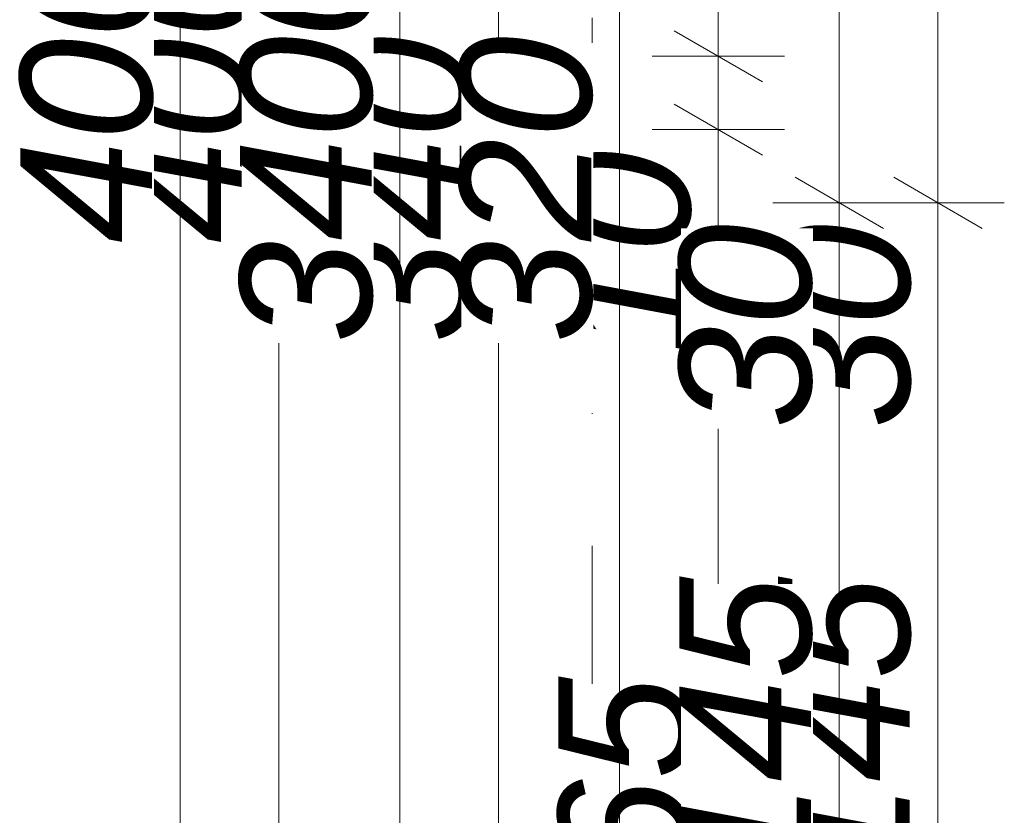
# Model space of a CAD drawing. Header units: centimetres. Extents: x -520 to 22173, y -1503 to 4054.
# Tile 7 of 82: x 760 to 895, y 1848 to 1957. Entities that reach past the tile are written whole.
import ezdxf
from ezdxf.enums import TextEntityAlignment as Align

# ---------------------------------------------------------------- set-up
doc = ezdxf.new("R2010")
doc.units = ezdxf.units.CM
doc.header["$LTSCALE"] = 0.1
doc.header["$MEASUREMENT"] = 0
doc.linetypes.add('Kropki i Kreski', pattern=[720, 360, -180, 0, -180])
doc.linetypes.add('Wipeout_Contour', pattern=[1000, 0, -1000])
doc.layers.add('4_osie.ISTN', color=7, linetype='Continuous')
doc.layers.add('5_wymiary.K_IR', color=7, linetype='Continuous')
doc.styles.add('GENERATED_STYLE_1', font='txt')
doc.styles.add('GENERATED_STYLE_2', font='txt')
doc.dimstyles.new('GENERATED_STYLE__3', dxfattribs={"dimtxt": 18, "dimasz": 9.178744, "dimexe": 0.18, "dimexo": 2, "dimgap": 0.09, "dimtad": 1, "dimdec": 0, "dimzin": 0, "dimdsep": 46, "dimtxsty": 'GENERATED_STYLE_2', "dimblk": 'ARROWHEAD_2', "dimblk1": 'ARROWHEAD_2', "dimblk2": 'ARROWHEAD_2', "dimcen": 0.09, "dimclrd": 1, "dimclre": 1, "dimclrt": 1, "dimadec": 1, "dimazin": 0, "dimtfac": 1, "dimtdec": 4, "dimtmove": 0, "dimatfit": 3, "dimfxl": 1, "dimtolj": 1, "dimtzin": 0, "dimarcsym": 0})

# ---------------------------------------------------------------- blocks, each defined once
blk = doc.blocks.new('Standardowy znacznik osi[1]_3', base_point=(838.63, -1423.37))
at = {"layer": '4_osie.ISTN', "color": 252, "linetype": 'Kropki i Kreski', "lineweight": 0}
blk.add_line((838.63, -1323.37), (838.63, 2396.64), dxfattribs=at)
at = {"layer": '4_osie.ISTN', "color": 252, "lineweight": 0, "style": 'GENERATED_STYLE_1'}
for tag, p in [('AC_MarkerText_1_1', (838.63, 2538.64)), ('AC_MarkerText_1_0', (838.63, -1461.36))]:
    blk.add_attdef(tag, text='', height=35, rotation=360, dxfattribs=at).set_placement(p, align=Align.MIDDLE_CENTER)
blk = doc.blocks.new('*D116')
at = {"layer": '5_wymiary.K_IR', "color": 1, "linetype": 'Continuous', "lineweight": 0}
for p, q in [((849.8, 1945.34), (861.88, 1938.37)), ((864.9, 1941.85), (846.79, 1941.85)), ((855.84, 1776.85), (855.84, 1941.85)), ((849.8, 1780.34), (861.88, 1773.37)), ((864.9, 1776.85), (846.79, 1776.85)), ((855.84, 1746.85), (855.84, 1776.85))]:
    blk.add_line(p, q, dxfattribs=at)
at = {"color": 254, "linetype": 'Wipeout_Contour', "lineweight": 0, "ltscale": 8116.917571}
blk.add_wipeout([(852.24, 1825.2), (852.24, 1866.18), (834.24, 1866.18), (834.24, 1825.2)], dxfattribs=at).dxf.layer = '5_wymiary.K_IR'
at = {"layer": '5_wymiary.K_IR', "color": 1, "lineweight": 0, "insert": (852.24, 1825.2), "char_height": 18, "attachment_point": 7, "rotation": 90, "style": 'GENERATED_STYLE_2'}
blk.add_mtext('\\A1;{\\pql;\\fArial|b0|i1|c238|p38;165}', dxfattribs=at)
at = {"color": 254, "linetype": 'Wipeout_Contour', "lineweight": 0, "ltscale": 8405.361123}
blk.add_wipeout([(852.24, 1911.04), (852.24, 1938.36), (834.24, 1938.36), (834.24, 1911.04)], dxfattribs=at).dxf.layer = '5_wymiary.K_IR'
at = {"layer": '5_wymiary.K_IR', "color": 1, "lineweight": 0, "insert": (852.24, 1911.04), "char_height": 18, "attachment_point": 7, "rotation": 90, "style": 'GENERATED_STYLE_2'}
blk.add_mtext('\\A1;{\\pql;\\fArial|b0|i1|c238|p38;10}', dxfattribs=at)
blk = doc.blocks.new('ARROWHEAD_2')
at = {"color": 0, "linetype": 'Continuous', "lineweight": 0}
for p, q in [((-0.378, -0.655), (0.378, 0.655)), ((0, 0), (-1, 0))]:
    blk.add_line(p, q, dxfattribs=at)
blk = doc.blocks.new('*D117')
at = {"layer": '5_wymiary.K_IR', "color": 1, "linetype": 'Continuous', "lineweight": 0}
for p, q in [((849.8, 1955.34), (861.88, 1948.37)), ((864.9, 1951.86), (846.79, 1951.86)), ((855.84, 1941.85), (855.84, 1951.86)), ((849.8, 1945.34), (861.88, 1938.37)), ((864.9, 1941.85), (846.79, 1941.85)), ((855.84, 1776.85), (855.84, 1941.85))]:
    blk.add_line(p, q, dxfattribs=at)
blk = doc.blocks.new('*D118')
at = {"layer": '5_wymiary.K_IR', "color": 1, "linetype": 'Continuous', "lineweight": 0}
for p, q in [((855.84, 2116.85), (855.84, 2146.85)), ((849.8, 2120.34), (861.88, 2113.37)), ((864.9, 2116.85), (846.79, 2116.85)), ((855.84, 1951.86), (855.84, 2116.85)), ((849.8, 1955.34), (861.88, 1948.37)), ((864.9, 1951.86), (846.79, 1951.86)), ((855.84, 1941.85), (855.84, 1951.86))]:
    blk.add_line(p, q, dxfattribs=at)
at = {"color": 254, "linetype": 'Wipeout_Contour', "lineweight": 0, "ltscale": 8758.442236}
blk.add_wipeout([(852.24, 2000.21), (852.24, 2041.19), (834.24, 2041.19), (834.24, 2000.21)], dxfattribs=at).dxf.layer = '5_wymiary.K_IR'
at = {"layer": '5_wymiary.K_IR', "color": 1, "lineweight": 0, "insert": (852.24, 2000.21), "char_height": 18, "attachment_point": 7, "rotation": 90, "style": 'GENERATED_STYLE_2'}
blk.add_mtext('\\A1;{\\pql;\\fArial|b0|i1|c238|p38;165}', dxfattribs=at)
at = {"color": 254, "linetype": 'Wipeout_Contour', "lineweight": 0, "ltscale": 9050.882912}
blk.add_wipeout([(852.24, 2086.04), (852.24, 2113.36), (834.24, 2113.36), (834.24, 2086.04)], dxfattribs=at).dxf.layer = '5_wymiary.K_IR'
at = {"layer": '5_wymiary.K_IR', "color": 1, "lineweight": 0, "insert": (852.24, 2086.04), "char_height": 18, "attachment_point": 7, "rotation": 90, "style": 'GENERATED_STYLE_2'}
blk.add_mtext('\\A1;{\\pql;\\fArial|b0|i1|c238|p38;30}', dxfattribs=at)
blk = doc.blocks.new('*D124')
at = {"layer": '5_wymiary.K_IR', "color": 1, "linetype": 'Continuous', "lineweight": 0}
for p, q in [((879.8, 1935.34), (891.88, 1928.37)), ((885.84, 1786.8), (885.84, 1931.85)), ((879.8, 1790.29), (891.88, 1783.32)), ((894.9, 1786.8), (876.79, 1786.8)), ((885.84, 1776.85), (885.84, 1786.8))]:
    blk.add_line(p, q, dxfattribs=at)
at = {"color": 254, "linetype": 'Wipeout_Contour', "lineweight": 0, "ltscale": 8216.845987}
blk.add_wipeout([(882.24, 1838.84), (882.24, 1879.82), (864.24, 1879.82), (864.24, 1838.84)], dxfattribs=at).dxf.layer = '5_wymiary.K_IR'
at = {"layer": '5_wymiary.K_IR', "color": 1, "lineweight": 0, "insert": (882.24, 1838.84), "char_height": 18, "attachment_point": 7, "rotation": 90, "style": 'GENERATED_STYLE_2'}
blk.add_mtext('\\A1;{\\pql;\\fArial|b0|i1|c238|p38;145}', dxfattribs=at)
at = {"color": 254, "linetype": 'Wipeout_Contour', "lineweight": 0, "ltscale": 8417.821539}
blk.add_wipeout([(882.24, 1901.04), (882.24, 1928.36), (864.24, 1928.36), (864.24, 1901.04)], dxfattribs=at).dxf.layer = '5_wymiary.K_IR'
at = {"color": 254, "linetype": 'Wipeout_Contour', "lineweight": 0, "ltscale": 8016.873326}
blk.add_wipeout([(882.24, 1790.29), (882.24, 1817.61), (864.24, 1817.61), (864.24, 1790.29)], dxfattribs=at).dxf.layer = '5_wymiary.K_IR'
at = {"layer": '5_wymiary.K_IR', "color": 1, "lineweight": 0, "char_height": 18, "attachment_point": 7, "rotation": 90, "style": 'GENERATED_STYLE_2'}
for s, insert in [('\\A1;{\\pql;\\fArial|b0|i1|c238|p38;30}', (882.24, 1901.04)), ('\\A1;{\\pql;\\fArial|b0|i1|c238|p38;10}', (882.24, 1790.29))]:
    blk.add_mtext(s, dxfattribs=dict(at, insert=insert))
blk = doc.blocks.new('*D125')
at = {"layer": '5_wymiary.K_IR', "color": 1, "linetype": 'Continuous', "lineweight": 0}
for p, q in [((885.84, 1961.86), (885.84, 2106.85)), ((879.8, 1965.34), (891.88, 1958.37)), ((894.9, 1961.86), (876.79, 1961.86)), ((885.84, 1931.85), (885.84, 1961.86)), ((879.8, 1935.34), (891.88, 1928.37)), ((894.9, 1931.85), (876.79, 1931.85)), ((885.84, 1786.8), (885.84, 1931.85))]:
    blk.add_line(p, q, dxfattribs=at)
blk = doc.blocks.new('*D131')
at = {"layer": '5_wymiary.K_IR', "color": 1, "linetype": 'Continuous', "lineweight": 0}
for p, q in [((825.84, 1776.85), (825.84, 2116.85)), ((819.8, 1780.34), (831.88, 1773.37)), ((834.9, 1776.85), (816.79, 1776.85)), ((825.84, 1746.85), (825.84, 1776.85)), ((819.8, 1750.34), (831.88, 1743.37)), ((834.9, 1746.85), (816.79, 1746.85))]:
    blk.add_line(p, q, dxfattribs=at)
blk = doc.blocks.new('*D132')
at = {"layer": '5_wymiary.K_IR', "color": 1, "linetype": 'Continuous', "lineweight": 0}
for p, q in [((825.84, 2116.85), (825.84, 2146.85)), ((819.8, 2120.34), (831.88, 2113.37)), ((834.9, 2116.85), (816.79, 2116.85)), ((825.84, 1776.85), (825.84, 2116.85)), ((819.8, 1780.34), (831.88, 1773.37)), ((834.9, 1776.85), (816.79, 1776.85))]:
    blk.add_line(p, q, dxfattribs=at)
at = {"color": 254, "linetype": 'Wipeout_Contour', "lineweight": 0, "ltscale": 8389.255238}
blk.add_wipeout([(822.24, 1912.7), (822.24, 1953.68), (804.24, 1953.68), (804.24, 1912.7)], dxfattribs=at).dxf.layer = '5_wymiary.K_IR'
at = {"layer": '5_wymiary.K_IR', "color": 1, "lineweight": 0, "insert": (822.24, 1912.7), "char_height": 18, "attachment_point": 7, "rotation": 90, "style": 'GENERATED_STYLE_2'}
blk.add_mtext('\\A1;{\\pql;\\fArial|b0|i1|c238|p38;340}', dxfattribs=at)
at = {"color": 254, "linetype": 'Wipeout_Contour', "lineweight": 0, "ltscale": 9006.850554}
blk.add_wipeout([(822.24, 2086.04), (822.24, 2113.36), (804.24, 2113.36), (804.24, 2086.04)], dxfattribs=at).dxf.layer = '5_wymiary.K_IR'
at = {"layer": '5_wymiary.K_IR', "color": 1, "lineweight": 0, "insert": (822.24, 2086.04), "char_height": 18, "attachment_point": 7, "rotation": 90, "style": 'GENERATED_STYLE_2'}
blk.add_mtext('\\A1;{\\pql;\\fArial|b0|i1|c238|p38;30}', dxfattribs=at)
blk = doc.blocks.new('*D136')
at = {"layer": '5_wymiary.K_IR', "color": 1, "linetype": 'Continuous', "lineweight": 0}
for p, q in [((795.84, 2146.85), (795.84, 2152.76)), ((801.88, 2143.37), (789.8, 2150.34)), ((804.9, 2146.85), (786.79, 2146.85)), ((795.84, 1746.85), (795.84, 2146.85)), ((789.8, 1750.34), (801.88, 1743.37)), ((804.9, 1746.85), (786.79, 1746.85)), ((795.84, 1591.14), (795.84, 1746.85))]:
    blk.add_line(p, q, dxfattribs=at)
at = {"color": 254, "linetype": 'Wipeout_Contour', "lineweight": 0, "ltscale": 8394.118539}
blk.add_wipeout([(792.24, 1926.36), (792.24, 1967.34), (774.24, 1967.34), (774.24, 1926.36)], dxfattribs=at).dxf.layer = '5_wymiary.K_IR'
at = {"layer": '5_wymiary.K_IR', "color": 1, "lineweight": 0, "insert": (792.24, 1926.36), "char_height": 18, "attachment_point": 7, "rotation": 90, "style": 'GENERATED_STYLE_2'}
blk.add_mtext('\\A1;{\\pql;\\fArial|b0|i1|c238|p38;400}', dxfattribs=at)
blk = doc.blocks.new('*D268')
at = {"layer": '5_wymiary.K_IR', "color": 1, "linetype": 'Continuous', "lineweight": 0}
for p, q in [((836.32, 2120.34), (848.4, 2113.37)), ((851.42, 2116.85), (833.3, 2116.85)), ((842.36, 1776.85), (842.36, 2116.85)), ((836.32, 1780.34), (848.4, 1773.37)), ((851.42, 1776.85), (833.3, 1776.85))]:
    blk.add_line(p, q, dxfattribs=at)
at = {"color": 254, "linetype": 'Wipeout_Contour', "lineweight": 0, "ltscale": 8415.092572}
blk.add_wipeout([(838.76, 1912.7), (838.76, 1953.68), (820.76, 1953.68), (820.76, 1912.7)], dxfattribs=at).dxf.layer = '5_wymiary.K_IR'
at = {"layer": '5_wymiary.K_IR', "color": 1, "lineweight": 0, "insert": (838.76, 1912.7), "char_height": 18, "attachment_point": 7, "rotation": 90, "style": 'GENERATED_STYLE_2'}
blk.add_mtext('\\A1;{\\pql;\\fArial|b0|i1|c238|p38;340}', dxfattribs=at)
at = {"color": 254, "linetype": 'Wipeout_Contour', "lineweight": 0, "ltscale": 9030.92003}
blk.add_wipeout([(838.76, 2086.04), (838.76, 2113.36), (820.76, 2113.36), (820.76, 2086.04)], dxfattribs=at).dxf.layer = '5_wymiary.K_IR'
at = {"layer": '5_wymiary.K_IR', "color": 1, "lineweight": 0, "insert": (838.76, 2086.04), "char_height": 18, "attachment_point": 7, "rotation": 90, "style": 'GENERATED_STYLE_2'}
blk.add_mtext('\\A1;{\\pql;\\fArial|b0|i1|c238|p38;30}', dxfattribs=at)
blk = doc.blocks.new('*D289')
at = {"layer": '5_wymiary.K_IR', "color": 1, "linetype": 'Continuous', "lineweight": 0}
for p, q in [((866.32, 1935.34), (878.4, 1928.37)), ((881.42, 1931.85), (863.3, 1931.85)), ((872.36, 1786.85), (872.36, 1931.85)), ((866.32, 1790.34), (878.4, 1783.37))]:
    blk.add_line(p, q, dxfattribs=at)
at = {"color": 254, "linetype": 'Wipeout_Contour', "lineweight": 0, "ltscale": 8194.151609}
blk.add_wipeout([(868.76, 1838.86), (868.76, 1879.84), (850.76, 1879.84), (850.76, 1838.86)], dxfattribs=at).dxf.layer = '5_wymiary.K_IR'
at = {"layer": '5_wymiary.K_IR', "color": 1, "lineweight": 0, "insert": (868.76, 1838.86), "char_height": 18, "attachment_point": 7, "rotation": 90, "style": 'GENERATED_STYLE_2'}
blk.add_mtext('\\A1;{\\pql;\\fArial|b0|i1|c238|p38;145}', dxfattribs=at)
at = {"color": 254, "linetype": 'Wipeout_Contour', "lineweight": 0, "ltscale": 8395.582658}
blk.add_wipeout([(868.76, 1901.04), (868.76, 1928.36), (850.76, 1928.36), (850.76, 1901.04)], dxfattribs=at).dxf.layer = '5_wymiary.K_IR'
at = {"color": 254, "linetype": 'Wipeout_Contour', "lineweight": 0, "ltscale": 7993.69995}
blk.add_wipeout([(868.76, 1790.34), (868.76, 1817.66), (850.76, 1817.66), (850.76, 1790.34)], dxfattribs=at).dxf.layer = '5_wymiary.K_IR'
at = {"layer": '5_wymiary.K_IR', "color": 1, "lineweight": 0, "char_height": 18, "attachment_point": 7, "rotation": 90, "style": 'GENERATED_STYLE_2'}
for s, insert in [('\\A1;{\\pql;\\fArial|b0|i1|c238|p38;30}', (868.76, 1901.04)), ('\\A1;{\\pql;\\fArial|b0|i1|c238|p38;10}', (868.76, 1790.34))]:
    blk.add_mtext(s, dxfattribs=dict(at, insert=insert))
blk = doc.blocks.new('*D290')
at = {"layer": '5_wymiary.K_IR', "color": 1, "linetype": 'Continuous', "lineweight": 0}
for p, q in [((866.32, 1965.34), (878.4, 1958.37)), ((881.42, 1961.86), (863.3, 1961.86)), ((872.36, 1931.85), (872.36, 1961.86)), ((866.32, 1935.34), (878.4, 1928.37)), ((881.42, 1931.85), (863.3, 1931.85))]:
    blk.add_line(p, q, dxfattribs=at)
blk = doc.blocks.new('*D297')
at = {"layer": '5_wymiary.K_IR', "color": 1, "linetype": 'Continuous', "lineweight": 0}
for p, q in [((812.36, 2146.86), (812.36, 2152.76)), ((818.4, 2143.37), (806.32, 2150.34)), ((821.42, 2146.86), (803.3, 2146.86)), ((812.36, 1746.85), (812.36, 2146.86)), ((806.32, 1750.34), (818.4, 1743.37)), ((821.42, 1746.85), (803.3, 1746.85))]:
    blk.add_line(p, q, dxfattribs=at)
at = {"color": 254, "linetype": 'Wipeout_Contour', "lineweight": 0, "ltscale": 8419.006379}
blk.add_wipeout([(808.76, 1926.37), (808.76, 1967.34), (790.76, 1967.34), (790.76, 1926.37)], dxfattribs=at).dxf.layer = '5_wymiary.K_IR'
at = {"layer": '5_wymiary.K_IR', "color": 1, "lineweight": 0, "insert": (808.76, 1926.37), "char_height": 18, "attachment_point": 7, "rotation": 90, "style": 'GENERATED_STYLE_2'}
blk.add_mtext('\\A1;{\\pql;\\fArial|b0|i1|c238|p38;400}', dxfattribs=at)
blk = doc.blocks.new('*D458')
at = {"layer": '5_wymiary.K_IR', "color": 1, "linetype": 'Continuous', "lineweight": 0}
for p, q in [((866.32, 1935.34), (878.4, 1928.37)), ((881.42, 1931.85), (863.3, 1931.85)), ((872.36, 1786.85), (872.36, 1931.85)), ((866.32, 1790.34), (878.4, 1783.37)), ((881.42, 1786.85), (863.3, 1786.85))]:
    blk.add_line(p, q, dxfattribs=at)
at = {"color": 254, "linetype": 'Wipeout_Contour', "lineweight": 0, "ltscale": 8194.151603}
blk.add_wipeout([(868.76, 1838.86), (868.76, 1879.84), (850.76, 1879.84), (850.76, 1838.86)], dxfattribs=at).dxf.layer = '5_wymiary.K_IR'
at = {"layer": '5_wymiary.K_IR', "color": 1, "lineweight": 0, "insert": (868.76, 1838.86), "char_height": 18, "attachment_point": 7, "rotation": 90, "style": 'GENERATED_STYLE_2'}
blk.add_mtext('\\A1;{\\pql;\\fArial|b0|i1|c238|p38;145}', dxfattribs=at)
at = {"color": 254, "linetype": 'Wipeout_Contour', "lineweight": 0, "ltscale": 8395.582652}
blk.add_wipeout([(868.76, 1901.04), (868.76, 1928.36), (850.76, 1928.36), (850.76, 1901.04)], dxfattribs=at).dxf.layer = '5_wymiary.K_IR'
at = {"color": 254, "linetype": 'Wipeout_Contour', "lineweight": 0, "ltscale": 7993.699944}
blk.add_wipeout([(868.76, 1790.34), (868.76, 1817.66), (850.76, 1817.66), (850.76, 1790.34)], dxfattribs=at).dxf.layer = '5_wymiary.K_IR'
at = {"layer": '5_wymiary.K_IR', "color": 1, "lineweight": 0, "char_height": 18, "attachment_point": 7, "rotation": 90, "style": 'GENERATED_STYLE_2'}
for s, insert in [('\\A1;{\\pql;\\fArial|b0|i1|c238|p38;30}', (868.76, 1901.04)), ('\\A1;{\\pql;\\fArial|b0|i1|c238|p38;10}', (868.76, 1790.34))]:
    blk.add_mtext(s, dxfattribs=dict(at, insert=insert))
blk = doc.blocks.new('*D459')
at = {"layer": '5_wymiary.K_IR', "color": 1, "linetype": 'Continuous', "lineweight": 0}
for p, q in [((866.32, 1965.34), (878.4, 1958.37)), ((881.42, 1961.86), (863.3, 1961.86)), ((872.36, 1931.85), (872.36, 1961.86)), ((866.32, 1935.34), (878.4, 1928.37)), ((881.42, 1931.85), (863.3, 1931.85))]:
    blk.add_line(p, q, dxfattribs=at)
blk = doc.blocks.new('*D466')
at = {"layer": '5_wymiary.K_IR', "color": 1, "linetype": 'Continuous', "lineweight": 0}
for p, q in [((836.32, 2110.34), (848.4, 2103.37)), ((851.42, 2106.86), (833.3, 2106.86)), ((842.36, 1786.85), (842.36, 2106.86)), ((836.32, 1790.34), (848.4, 1783.37)), ((851.42, 1786.85), (833.3, 1786.85))]:
    blk.add_line(p, q, dxfattribs=at)
at = {"color": 254, "linetype": 'Wipeout_Contour', "lineweight": 0, "ltscale": 8415.099539}
blk.add_wipeout([(838.76, 1912.71), (838.76, 1953.69), (820.76, 1953.69), (820.76, 1912.71)], dxfattribs=at).dxf.layer = '5_wymiary.K_IR'
at = {"layer": '5_wymiary.K_IR', "color": 1, "lineweight": 0, "insert": (838.76, 1912.71), "char_height": 18, "attachment_point": 7, "rotation": 90, "style": 'GENERATED_STYLE_2'}
blk.add_mtext('\\A1;{\\pql;\\fArial|b0|i1|c238|p38;320}', dxfattribs=at)
at = {"color": 254, "linetype": 'Wipeout_Contour', "lineweight": 0, "ltscale": 8993.745957}
blk.add_wipeout([(838.76, 2076.05), (838.76, 2103.37), (820.76, 2103.37), (820.76, 2076.05)], dxfattribs=at).dxf.layer = '5_wymiary.K_IR'
at = {"layer": '5_wymiary.K_IR', "color": 1, "lineweight": 0, "insert": (838.76, 2076.05), "char_height": 18, "attachment_point": 7, "rotation": 90, "style": 'GENERATED_STYLE_2'}
blk.add_mtext('\\A1;{\\pql;\\fArial|b0|i1|c238|p38;10}', dxfattribs=at)
blk = doc.blocks.new('*D472')
at = {"layer": '5_wymiary.K_IR', "color": 1, "linetype": 'Continuous', "lineweight": 0}
for p, q in [((806.32, 2120.34), (818.4, 2113.37)), ((821.42, 2116.85), (803.3, 2116.85)), ((812.36, 1776.85), (812.36, 2116.85)), ((806.32, 1780.34), (818.4, 1773.37)), ((821.42, 1776.85), (803.3, 1776.85))]:
    blk.add_line(p, q, dxfattribs=at)
at = {"color": 254, "linetype": 'Wipeout_Contour', "lineweight": 0, "ltscale": 8368.486593}
blk.add_wipeout([(808.76, 1912.7), (808.76, 1953.68), (790.76, 1953.68), (790.76, 1912.7)], dxfattribs=at).dxf.layer = '5_wymiary.K_IR'
at = {"layer": '5_wymiary.K_IR', "color": 1, "lineweight": 0, "insert": (808.76, 1912.7), "char_height": 18, "attachment_point": 7, "rotation": 90, "style": 'GENERATED_STYLE_2'}
blk.add_mtext('\\A1;{\\pql;\\fArial|b0|i1|c238|p38;340}', dxfattribs=at)
at = {"color": 254, "linetype": 'Wipeout_Contour', "lineweight": 0, "ltscale": 8987.510079}
blk.add_wipeout([(808.76, 2086.04), (808.76, 2113.36), (790.76, 2113.36), (790.76, 2086.04)], dxfattribs=at).dxf.layer = '5_wymiary.K_IR'
at = {"layer": '5_wymiary.K_IR', "color": 1, "lineweight": 0, "insert": (808.76, 2086.04), "char_height": 18, "attachment_point": 7, "rotation": 90, "style": 'GENERATED_STYLE_2'}
blk.add_mtext('\\A1;{\\pql;\\fArial|b0|i1|c238|p38;30}', dxfattribs=at)
blk = doc.blocks.new('*D476')
at = {"layer": '5_wymiary.K_IR', "color": 1, "linetype": 'Continuous', "lineweight": 0}
for p, q in [((782.36, 2146.85), (782.36, 2152.76)), ((788.4, 2143.37), (776.32, 2150.34)), ((791.42, 2146.85), (773.3, 2146.85)), ((782.36, 1746.85), (782.36, 2146.85)), ((776.32, 1750.34), (788.4, 1743.37)), ((791.42, 1746.85), (773.3, 1746.85))]:
    blk.add_line(p, q, dxfattribs=at)
at = {"color": 254, "linetype": 'Wipeout_Contour', "lineweight": 0, "ltscale": 8374.134969}
blk.add_wipeout([(778.76, 1926.36), (778.76, 1967.34), (760.76, 1967.34), (760.76, 1926.36)], dxfattribs=at).dxf.layer = '5_wymiary.K_IR'
at = {"layer": '5_wymiary.K_IR', "color": 1, "lineweight": 0, "insert": (778.76, 1926.36), "char_height": 18, "attachment_point": 7, "rotation": 90, "style": 'GENERATED_STYLE_2'}
blk.add_mtext('\\A1;{\\pql;\\fArial|b0|i1|c238|p38;400}', dxfattribs=at)
blk = doc.blocks.new('Wymiary_8', base_point=(855.84, 1591.14))
at = {"layer": '5_wymiary.K_IR', "color": 1, "linetype": 'Continuous', "lineweight": 0}
dim = blk.add_linear_dim(base=(855.84, 1941.85), p1=(1377.36, 1776.85), p2=(1377.36, 1941.85), angle=90, dimstyle='GENERATED_STYLE__3', dxfattribs=at)
dim.commit()
dim.dimension.update_dxf_attribs({"geometry": '*D116', "text_midpoint": (843.24, 1845.79), "dimtype": 160, "text_rotation": 90})
dim = blk.add_linear_dim(base=(855.84, 1951.86), p1=(1377.36, 1941.85), p2=(1377.36, 1951.86), angle=90, dimstyle='GENERATED_STYLE__3', dxfattribs=at)
dim.commit()
dim.dimension.update_dxf_attribs({"geometry": '*D117', "text_midpoint": (843.24, 1924.77), "dimtype": 160, "text_rotation": 90})
dim = blk.add_linear_dim(base=(855.84, 2116.85), p1=(1377.36, 1951.86), p2=(1552.36, 2116.85), angle=90, dimstyle='GENERATED_STYLE__3', dxfattribs=at)
dim.commit()
dim.dimension.update_dxf_attribs({"geometry": '*D118', "text_midpoint": (843.24, 2020.79), "dimtype": 160, "text_rotation": 90})
blk = doc.blocks.new('Wymiary_9', base_point=(885.84, 1591.14))
at = {"layer": '5_wymiary.K_IR', "color": 1, "linetype": 'Continuous', "lineweight": 0}
dim = blk.add_linear_dim(base=(885.84, 1931.85), p1=(1542.3, 1786.8), p2=(1387.36, 1931.85), angle=90, dimstyle='GENERATED_STYLE__3', dxfattribs=at)
dim.commit()
dim.dimension.update_dxf_attribs({"geometry": '*D124', "text_midpoint": (873.24, 1859.42), "dimtype": 160, "text_rotation": 90})
dim = blk.add_linear_dim(base=(885.84, 1961.86), p1=(1387.36, 1931.85), p2=(1382.35, 1961.86), angle=90, dimstyle='GENERATED_STYLE__3', dxfattribs=at)
dim.commit()
dim.dimension.update_dxf_attribs({"geometry": '*D125', "text_midpoint": (873.24, 1914.77), "dimtype": 160, "text_rotation": 90})
blk = doc.blocks.new('Wymiary_10', base_point=(825.84, 1591.14))
at = {"layer": '5_wymiary.K_IR', "color": 1, "linetype": 'Continuous', "lineweight": 0}
dim = blk.add_linear_dim(base=(825.84, 1776.85), p1=(1582.36, 1746.85), p2=(1582.36, 1776.85), angle=90, dimstyle='GENERATED_STYLE__3', dxfattribs=at)
dim.commit()
dim.dimension.update_dxf_attribs({"geometry": '*D131', "text_midpoint": (813.24, 1729.77), "dimtype": 160, "text_rotation": 90})
dim = blk.add_linear_dim(base=(825.84, 2116.85), p1=(1582.36, 1776.85), p2=(1582.36, 2116.85), angle=90, dimstyle='GENERATED_STYLE__3', dxfattribs=at)
dim.commit()
dim.dimension.update_dxf_attribs({"geometry": '*D132', "text_midpoint": (813.24, 1933.29), "dimtype": 160, "text_rotation": 90})
blk = doc.blocks.new('Wymiary_11', base_point=(795.84, 1591.14))
at = {"layer": '5_wymiary.K_IR', "color": 1, "linetype": 'Continuous', "lineweight": 0}
dim = blk.add_linear_dim(base=(795.84, 2146.85), p1=(1582.36, 1746.85), p2=(1582.36, 2146.85), angle=90, dimstyle='GENERATED_STYLE__3', dxfattribs=at)
dim.commit()
dim.dimension.update_dxf_attribs({"geometry": '*D136', "text_midpoint": (783.24, 1946.95), "dimtype": 160, "text_rotation": 90})
blk = doc.blocks.new('Wymiary_12', base_point=(9228.29, 2372.22))
at = {"layer": '5_wymiary.K_IR', "color": 1, "linetype": 'Continuous', "lineweight": 0}
dim = blk.add_linear_dim(base=(842.36, 2116.85), p1=(1148.61, 1776.85), p2=(902.36, 2116.85), angle=90, dimstyle='GENERATED_STYLE__3', dxfattribs=at)
dim.commit()
dim.dimension.update_dxf_attribs({"geometry": '*D268', "text_midpoint": (829.76, 1933.29), "dimtype": 160, "text_rotation": 90})
blk = doc.blocks.new('Wymiary_16', base_point=(9258.29, 2372.22))
at = {"layer": '5_wymiary.K_IR', "color": 1, "linetype": 'Continuous', "lineweight": 0}
dim = blk.add_linear_dim(base=(872.36, 1931.85), p1=(1107.36, 1786.85), p2=(1097.36, 1931.85), angle=90, dimstyle='GENERATED_STYLE__3', dxfattribs=at)
dim.commit()
dim.dimension.update_dxf_attribs({"geometry": '*D289', "text_midpoint": (859.76, 1859.45), "dimtype": 160, "text_rotation": 90})
dim = blk.add_linear_dim(base=(872.36, 1961.86), p1=(1097.36, 1931.85), p2=(1097.36, 1961.86), angle=90, dimstyle='GENERATED_STYLE__3', dxfattribs=at)
dim.commit()
dim.dimension.update_dxf_attribs({"geometry": '*D290', "text_midpoint": (859.76, 1914.77), "dimtype": 160, "text_rotation": 90})
blk = doc.blocks.new('Wymiary_17', base_point=(9198.29, 2372.22))
at = {"layer": '5_wymiary.K_IR', "color": 1, "linetype": 'Continuous', "lineweight": 0}
dim = blk.add_linear_dim(base=(812.36, 2146.86), p1=(932.36, 1746.85), p2=(932.36, 2146.86), angle=90, dimstyle='GENERATED_STYLE__3', dxfattribs=at)
dim.commit()
dim.dimension.update_dxf_attribs({"geometry": '*D297', "text_midpoint": (799.76, 1946.95), "dimtype": 160, "text_rotation": 90})
blk = doc.blocks.new('Wymiary_22', base_point=(18370.78, 1978.39))
at = {"layer": '5_wymiary.K_IR', "color": 1, "linetype": 'Continuous', "lineweight": 0}
dim = blk.add_linear_dim(base=(872.36, 1931.85), p1=(1107.36, 1786.85), p2=(1097.36, 1931.85), angle=90, dimstyle='GENERATED_STYLE__3', dxfattribs=at)
dim.commit()
dim.dimension.update_dxf_attribs({"geometry": '*D458', "text_midpoint": (859.76, 1859.45), "dimtype": 160, "text_rotation": 90})
dim = blk.add_linear_dim(base=(872.36, 1961.86), p1=(1097.36, 1931.85), p2=(1107.36, 1961.86), angle=90, dimstyle='GENERATED_STYLE__3', dxfattribs=at)
dim.commit()
dim.dimension.update_dxf_attribs({"geometry": '*D459', "text_midpoint": (859.76, 1914.77), "dimtype": 160, "text_rotation": 90})
blk = doc.blocks.new('Wymiary_23', base_point=(18340.78, 1978.39))
at = {"layer": '5_wymiary.K_IR', "color": 1, "linetype": 'Continuous', "lineweight": 0}
dim = blk.add_linear_dim(base=(842.36, 2106.86), p1=(946.08, 1786.85), p2=(946.08, 2106.86), angle=90, dimstyle='GENERATED_STYLE__3', dxfattribs=at)
dim.commit()
dim.dimension.update_dxf_attribs({"geometry": '*D466', "text_midpoint": (829.76, 1933.29), "dimtype": 160, "text_rotation": 90})
blk = doc.blocks.new('Wymiary_24', base_point=(18310.78, 1978.39))
at = {"layer": '5_wymiary.K_IR', "color": 1, "linetype": 'Continuous', "lineweight": 0}
dim = blk.add_linear_dim(base=(812.36, 2116.85), p1=(1552.36, 1776.85), p2=(1552.36, 2116.85), angle=90, dimstyle='GENERATED_STYLE__3', dxfattribs=at)
dim.commit()
dim.dimension.update_dxf_attribs({"geometry": '*D472', "text_midpoint": (799.76, 1933.29), "dimtype": 160, "text_rotation": 90})
blk = doc.blocks.new('Wymiary_25', base_point=(18280.78, 1978.39))
at = {"layer": '5_wymiary.K_IR', "color": 1, "linetype": 'Continuous', "lineweight": 0}
dim = blk.add_linear_dim(base=(782.36, 2146.85), p1=(902.36, 1746.85), p2=(902.36, 2146.85), angle=90, dimstyle='GENERATED_STYLE__3', dxfattribs=at)
dim.commit()
dim.dimension.update_dxf_attribs({"geometry": '*D476', "text_midpoint": (769.76, 1946.95), "dimtype": 160, "text_rotation": 90})

msp = doc.modelspace()

# ---------------------------------------------------------------- block references
at = {"layer": '4_osie.ISTN', "color": 252, "linetype": 'Continuous', "lineweight": 0}
msp.add_blockref('Standardowy znacznik osi[1]_3', (838.63, -1423.37), dxfattribs=at)

# ---------------------------------------------------------------- next in the draw order: block references
at = {"layer": '5_wymiary.K_IR', "color": 1, "linetype": 'Continuous', "lineweight": 0}
msp.add_blockref('Wymiary_8', (855.84, 1591.14), dxfattribs=at)

# ---------------------------------------------------------------- next in the draw order: block references
msp.add_blockref('Wymiary_9', (885.84, 1591.14), dxfattribs=at)

# ---------------------------------------------------------------- next in the draw order: block references
msp.add_blockref('Wymiary_10', (825.84, 1591.14), dxfattribs=at)

# ---------------------------------------------------------------- next in the draw order: block references
msp.add_blockref('Wymiary_11', (795.84, 1591.14), dxfattribs=at)

# ---------------------------------------------------------------- next in the draw order: block references
msp.add_blockref('Wymiary_12', (9228.29, 2372.22), dxfattribs=at)

# ---------------------------------------------------------------- next in the draw order: block references
msp.add_blockref('Wymiary_16', (9258.29, 2372.22), dxfattribs=at)

# ---------------------------------------------------------------- next in the draw order: block references
msp.add_blockref('Wymiary_17', (9198.29, 2372.22), dxfattribs=at)

# ---------------------------------------------------------------- next in the draw order: block references
msp.add_blockref('Wymiary_22', (18370.78, 1978.39), dxfattribs=at)

# ---------------------------------------------------------------- next in the draw order: block references
msp.add_blockref('Wymiary_23', (18340.78, 1978.39), dxfattribs=at)

# ---------------------------------------------------------------- next in the draw order: block references
msp.add_blockref('Wymiary_24', (18310.78, 1978.39), dxfattribs=at)

# ---------------------------------------------------------------- next in the draw order: block references
msp.add_blockref('Wymiary_25', (18280.78, 1978.39), dxfattribs=at)

doc.saveas('drawing.dxf')
